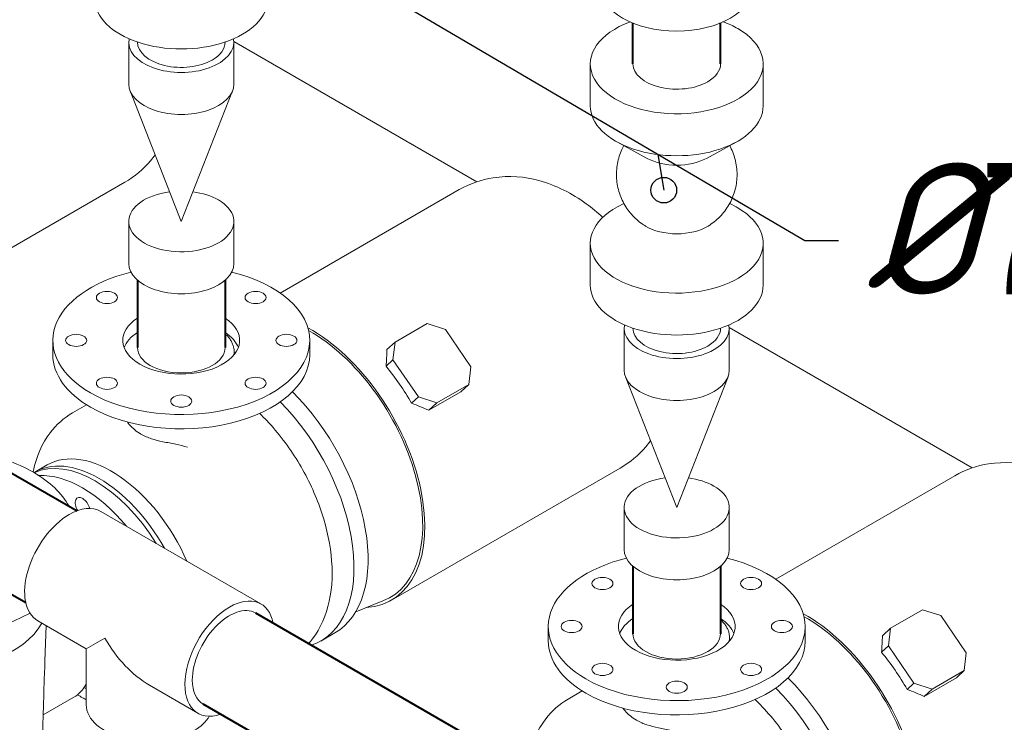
# Model space of a CAD drawing. Extents: x 4114239 to 5838486, y 780458 to 1383318.
# Tile 34 of 231: x 4342633 to 4345192, y 1007795 to 1009621. Entities that reach past the tile are written whole.
import ezdxf

# ---------------------------------------------------------------- set-up
doc = ezdxf.new("R2010")
doc.units = 0
doc.header["$MEASUREMENT"] = 0
doc.layers.add('Основные', color=160, linetype='Continuous', lineweight=40)
doc.styles.add('ГОСТ 250', font='isocpeui.ttf', dxfattribs={"height": 300})

msp = doc.modelspace()

# ---------------------------------------------------------------- linework, layer by layer
at = {"linetype": 'Continuous', "lineweight": 40, "extrusion": (5.55112e-17, 0.816497, 0.57735)}
for p, q in [((4344226.996, 1009506.3821, 0), (4344226.996, 1009612.2655)), ((4344454.6427, 1009506.3821), (4344454.6427, 1009612.6991, 0)), ((4342939.2946, 1008944.372), (4342939.2657, 1008769.1519, 0)), ((4343166.9413, 1008944.3654, 0), (4343166.9123, 1008769.1143, 0)), ((4341957.0943, 1008820.4075, 0), (4342782.4195, 1008345.0255)), ((4341820.5867, 1008583.7837), (4342648.886, 1008106.6886)), ((4344226.9923, 1008200.9194), (4344226.9633, 1008025.6993)), ((4344454.6389, 1008200.9128, 0), (4344454.61, 1008025.6617, 0)), ((4343987.6925, 1007651.4992, 0), (4343246.6008, 1008079.3686, 0)), ((4343851.1045, 1007414.9218, 0), (4343110.0128, 1007842.7913))]:
    msp.add_line(p, q, dxfattribs=at)
at = {"color": 0, "linetype": 'Continuous', "lineweight": 0, "extrusion": (5.55112e-17, 0.816497, 0.57735)}
for p, q in [((4342916.5337, 1009453.8806), (4342916.5337, 1009562.926, 0)), ((4342939.2984, 1009562.926), (4342939.2984, 1009563.0732)), ((4343166.945, 1009562.926, 0), (4343166.945, 1009563.0732)), ((4343821.2305, 1009200.2007, 0), (4343189.6698, 1009564.8325, 0)), ((4343189.7097, 1009453.8806, 0), (4343189.7097, 1009562.926)), ((4344116.208, 1009397.3368), (4344116.208, 1009506.3821)), ((4344565.4307, 1009397.3368), (4344565.4307, 1009506.3821, 0)), ((4343053.0921, 1009097.0012), (4342919.9086, 1009436.4589)), ((4343053.1513, 1009097.0012, 0), (4343186.3348, 1009436.4589)), ((4344263.6762, 1009260.9957, 0), (4344186.533, 1009303.0924, 0)), ((4344417.9625, 1009260.9957, 0), (4344495.1057, 1009303.0924, 0)), ((4342906.4239, 1009198.8901), (4342312.4455, 1008855.9566)), ((4343775.6248, 1009179.6246, 0), (4343310.2265, 1008910.9268, 0)), ((4344203.2729, 1009143.8404), (4344186.533, 1009134.7055, 0)), ((4344478.3658, 1009143.8404), (4344495.1057, 1009134.7055, 0)), ((4342916.5337, 1008987.9597, 0), (4342916.5337, 1009097.005, 0)), ((4343189.7097, 1008987.9597, 0), (4343189.7097, 1009097.005, 0)), ((4344116.208, 1008931.4158), (4344116.208, 1009040.4612)), ((4344565.4307, 1008931.4158), (4344565.4307, 1009040.4612)), ((4343608.7209, 1008783.5176, 0), (4343691.984, 1008831.5895, 0)), ((4343691.984, 1008831.5895, 0), (4343739.5413, 1008816.1468, 0)), ((4344204.2314, 1008710.4281), (4344204.2314, 1008819.4734, 0)), ((4344226.996, 1008819.4734), (4344226.996, 1008819.6206, 0)), ((4344454.6427, 1008819.4734, 0), (4344454.6427, 1008819.6206, 0)), ((4345108.9281, 1008456.7482, 0), (4344477.3674, 1008821.3799, 0)), ((4344477.4074, 1008710.4281, 0), (4344477.4074, 1008819.4734)), ((4343739.5413, 1008816.1468, 0), (4343805.6844, 1008719.56, 0)), ((4342719.2185, 1008787.9591, 0), (4342719.2185, 1008750.7846, 0)), ((4343386.982, 1008787.9591, 0), (4343386.982, 1008750.7846, 0)), ((4343587.6812, 1008763.892, 0), (4343608.7209, 1008783.5176, 0)), ((4343603.2714, 1008737.4713), (4343608.7209, 1008783.5176, 0)), ((4343585.3872, 1008720.7891, 0), (4343603.2714, 1008737.4713)), ((4343669.4145, 1008640.8845, 0), (4343603.2714, 1008737.4713)), ((4343805.6844, 1008719.56, 0), (4343800.2349, 1008673.5138)), ((4344340.7898, 1008353.5486), (4344207.6063, 1008693.0064, 0)), ((4344340.849, 1008353.5486), (4344474.0325, 1008693.0064)), ((4343800.2349, 1008673.5138), (4343716.9718, 1008625.4418)), ((4343779.742, 1008654.3982, 0), (4343800.2349, 1008673.5138)), ((4343651.8586, 1008624.5086, 0), (4343669.4145, 1008640.8845, 0)), ((4343716.9718, 1008625.4418), (4343669.4145, 1008640.8845, 0)), ((4343696.4789, 1008606.3262, 0), (4343779.742, 1008654.3982, 0)), ((4342770.469, 1008599.2977, 0), (4342807.1033, 1008620.4485)), ((4343696.4789, 1008606.3262, 0), (4343716.9718, 1008625.4418)), ((4342672.6052, 1008445.7615), (4342704.7993, 1008464.3488, 0)), ((4344193.5408, 1008455.7728), (4343599.5625, 1008112.8392)), ((4345063.3225, 1008436.1721), (4344597.9241, 1008167.4742)), ((4342843.8826, 1008343.4218, 0), (4343260.2596, 1008103.0264)), ((4344204.2314, 1008244.5071, 0), (4344204.2314, 1008353.5524, 0)), ((4344477.4074, 1008244.5071, 0), (4344477.4074, 1008353.5524, 0)), ((4343506.5806, 1008082.922, 0), (4343577.2056, 1008110.6961, 0)), ((4344896.4185, 1008040.065, 0), (4344979.6816, 1008088.1369)), ((4344979.6816, 1008088.1369), (4345027.239, 1008072.6942, 0)), ((4342679.977, 1008059.5289, 0), (4342806.2127, 1007986.6467, 0)), ((4345027.239, 1008072.6942, 0), (4345093.3821, 1007976.1074)), ((4342698.8799, 1007954.6543, 0), (4342701.8935, 1008046.8755, 0)), ((4343452.104, 1008027.7041), (4343415.51, 1008006.5765, 0)), ((4344006.9161, 1008044.5065), (4344006.9161, 1008007.332, 0)), ((4344674.6797, 1008044.5065, 0), (4344674.6797, 1008007.332)), ((4344875.3788, 1008020.4394, 0), (4344896.4185, 1008040.065, 0)), ((4344890.9691, 1007994.0187), (4344896.4185, 1008040.065, 0)), ((4342854.2196, 1008014.3635), (4342806.2127, 1007986.6467, 0)), ((4342806.2127, 1007840.8823, 0), (4342806.2127, 1007986.6467, 0)), ((4344873.0849, 1007977.3366, 0), (4344890.9691, 1007994.0187)), ((4344957.1121, 1007897.4319, 0), (4344890.9691, 1007994.0187)), ((4345093.3821, 1007976.1074), (4345087.9326, 1007930.0612)), ((4345087.9326, 1007930.0612), (4345004.6695, 1007881.9892)), ((4345067.4397, 1007910.9456, 0), (4345087.9326, 1007930.0612)), ((4344939.5563, 1007881.0561, 0), (4344957.1121, 1007897.4319, 0)), ((4345004.6695, 1007881.9892), (4344957.1121, 1007897.4319, 0)), ((4344984.1766, 1007862.8737, 0), (4345067.4397, 1007910.9456, 0)), ((4342970.1183, 1007892.0158, 0), (4343096.354, 1007819.1336)), ((4344058.1667, 1007855.8451, 0), (4344094.8009, 1007876.9959)), ((4344984.1766, 1007862.8737, 0), (4345004.6695, 1007881.9892)), ((4342773.6686, 1007860.5178), (4342694.3064, 1007814.698)), ((4342692.57, 1007761.5617), (4342695.1564, 1007840.7084))]:
    msp.add_line(p, q, dxfattribs=at)
msp.add_line((4344291.6422, 1009270.8037), (4344307.1417, 1009178.2781, 0))
at = {"color": 7, "lineweight": 25, "ltscale": 1000}
msp.add_lwpolyline([(4344761.6049, 1009046.3143), (4344674.0968, 1009046.3143), (4341858.8119, 1010698.8022)], dxfattribs=at)
msp.add_circle((4344307.1417, 1009178.2781, 0), 33.3336)
at = {"color": 0, "linetype": 'Continuous', "lineweight": 0, "extrusion": (-2.41957e-17, 2.22045e-16, -1)}
msp.add_ellipse((4344340.2816, 1009706.5918), major_axis=(-198.8114, 0), ratio=0.577350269, start_param=3.141592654, end_param=6.283185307, dxfattribs=at)
at = {"color": 0, "linetype": 'Continuous', "lineweight": 0, "extrusion": (1.10799e-16, 2.22045e-16, -1)}
for centre, major_axis, start_param, end_param in [((4343053.1217, 1009674.8684, 0), (224.6114, 0), 0, 3.141592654), ((4344340.8194, 1009506.3821), (224.6114, 0), 5.497787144, 10.424334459), ((4344340.8194, 1009506.3821), (224.6114, 0), 5.28052723, 5.497787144), ((4344340.8194, 1009397.3368), (224.6114, 0), 0, 3.141592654), ((4344340.8194, 1009308.1179), (112.3057, 0), 0.813576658, 2.328015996), ((4344340.8194, 1009040.4612), (224.6114, 0), 5.497787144, 10.238354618), ((4344340.8194, 1009040.4612), (224.6114, 0), 5.46960865, 5.497787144), ((4344340.8194, 1009129.6801), (112.3057, 0), 0.75876046, 2.382832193), ((4344340.8194, 1008931.4158, 0), (224.6114, 0), 0, 3.141592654)]:
    msp.add_ellipse(centre, major_axis=major_axis, ratio=0.577350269, start_param=start_param, end_param=end_param, dxfattribs=at)
at = {"color": 0, "linetype": 'Continuous', "lineweight": 0, "extrusion": (1.01092e-16, 1.66533e-16, -1)}
for centre, start_param, end_param in [((4343053.1217, 1009562.926), 6.173473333, 9.534489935), ((4343053.1217, 1009453.8806, 0), 0, 3.141592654), ((4343053.1217, 1009097.005, 0), 5.497787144, 10.772592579), ((4343053.1217, 1009097.005, 0), 4.935370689, 5.497787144), ((4343053.1217, 1008987.9597), 0, 3.141592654), ((4344340.8194, 1008819.4734), 6.173473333, 9.534489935), ((4344340.8194, 1008710.4281), 0, 3.141592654), ((4344340.8194, 1008353.5524), 5.497787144, 10.772592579), ((4344340.8194, 1008353.5524), 4.935370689, 5.497787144), ((4344340.8194, 1008244.5071), 0, 3.141592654)]:
    msp.add_ellipse(centre, major_axis=(136.588, 0), ratio=0.577350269, start_param=start_param, end_param=end_param, dxfattribs=at)
at = {"color": 0, "linetype": 'Continuous', "lineweight": 0, "extrusion": (2.73488e-17, 1.66533e-16, -1)}
for centre, start_param, end_param in [((4343053.1217, 1009562.926), 0.785398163, 3.141592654), ((4343053.1217, 1009562.926), 0, 0.785398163), ((4344340.8194, 1009506.3821), 0.785398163, 3.141592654), ((4344340.8194, 1009506.3821), 0, 0.785398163), ((4344340.8194, 1008819.4734), 0.785398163, 3.141592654), ((4344340.8194, 1008819.4734), 0, 0.785398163)]:
    msp.add_ellipse(centre, major_axis=(113.8233, 0), ratio=0.577350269, start_param=start_param, end_param=end_param, dxfattribs=at)
at = {"color": 0, "linetype": 'Continuous', "lineweight": 0, "extrusion": (1.96046e-17, 2.22045e-16, -1)}
for centre, start_param, end_param in [((4343053.1217, 1009097.005, 0), 0.222759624, 2.918832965), ((4344340.8194, 1008353.5524), 0.222759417, 2.918833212)]:
    msp.add_ellipse(centre, major_axis=(0.0304, 0), ratio=0.577350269, start_param=start_param, end_param=end_param, dxfattribs=at)
at = {"color": 0, "linetype": 'Continuous', "lineweight": 0, "extrusion": (-7.45876e-17, 2.22045e-16, -1)}
for centre, major_axis, start_param, end_param in [((4343053.1003, 1008787.9591, 0), (-333.8818, 0), 5.497787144, 7.451398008), ((4343053.1003, 1008787.9591, 0), (-333.8818, 0), 1.973503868, 5.497787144), ((4343053.1003, 1008750.7846, 0), (333.8818, 0), 2.35619449, 3.141592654), ((4343053.1003, 1008750.7846, 0), (333.8818, 0), 0, 2.35619449), ((4344340.7979, 1008044.5065), (-333.8818, 0), 5.497787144, 7.451398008), ((4344340.7979, 1008044.5065), (-333.8818, 0), 1.973503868, 5.497787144), ((4344340.7979, 1008007.332), (333.8818, 0), 2.35619449, 3.141592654), ((4344340.7979, 1008007.332), (333.8818, 0), 0, 2.35619449)]:
    msp.add_ellipse(centre, major_axis=major_axis, ratio=0.577350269, start_param=start_param, end_param=end_param, dxfattribs=at)
at = {"color": 0, "linetype": 'Continuous', "lineweight": 0, "extrusion": (-1.13953e-16, 1.66533e-16, -1)}
for centre in [(4342859.9357, 1008899.4827, 0), (4343246.2648, 1008899.4827, 0), (4342779.9243, 1008787.9591, 0), (4343326.2762, 1008787.9591, 0), (4342859.9357, 1008676.4355), (4343246.2648, 1008676.4355), (4343053.1003, 1008630.2409), (4344147.6333, 1008156.0301, 0), (4344533.9625, 1008156.0301, 0), (4344067.6219, 1008044.5065), (4344613.9739, 1008044.5065, 0), (4344147.6333, 1007932.9829), (4344533.9625, 1007932.9829, 0), (4344340.7979, 1007886.7883)]:
    msp.add_ellipse(centre, major_axis=(-27.3176, 0), ratio=0.577350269, dxfattribs=at)
at = {"color": 0, "linetype": 'Continuous', "lineweight": 0, "extrusion": (2.53461e-16, 2.22045e-16, -1)}
for centre, major_axis, start_param, end_param in [((4343053.1003, 1008787.9591, 0), (-151.7644, 0), 5.497787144, 7.005933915), ((4343053.1003, 1008787.9591, 0), (-151.7644, 0), 2.418872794, 5.497787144), ((4343053.1003, 1008750.7846, 0), (151.7644, 0), 3.355348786, 3.864280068), ((4343053.1003, 1008750.7846, 0), (151.7644, 0), 5.56040427, 6.069429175), ((4344340.7979, 1008044.5065), (-151.7644, 0), 5.497787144, 7.005933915), ((4344340.7979, 1008044.5065), (-151.7644, 0), 2.418872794, 5.497787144), ((4344340.7979, 1008007.332), (151.7644, 0), 3.355348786, 3.864280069), ((4344340.7979, 1008007.332), (151.7644, 0), 5.56040427, 6.069429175)]:
    msp.add_ellipse(centre, major_axis=major_axis, ratio=0.577350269, start_param=start_param, end_param=end_param, dxfattribs=at)
at = {"color": 0, "linetype": 'Continuous', "lineweight": 0, "extrusion": (-6.29482e-17, 2.20052e-16, -1)}
for centre, major_axis, start_param, end_param in [((4343390.6044, 1008474.7652, 0), (-208.958, 361.9259), 0.756666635, 3.421407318), ((4342796.6206, 1008354.8757, 0), (-13.6588, 23.6577), 4.65036449, 8.328165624), ((4344678.3021, 1007731.3126), (-208.958, 361.9259), 0.756666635, 3.421407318), ((4342970.1183, 1008081.2777), (-115.8988, 200.7425), 3.926990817, 4.71238898), ((4342796.6206, 1007908.7812), (-13.6588, 23.6577), 3.407340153, 3.771299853)]:
    msp.add_ellipse(centre, major_axis=major_axis, ratio=0.577350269, start_param=start_param, end_param=end_param, dxfattribs=at)
at = {"color": 0, "linetype": 'Continuous', "lineweight": 0, "extrusion": (-7.43708e-18, 1.23904e-16, -1)}
for centre in [(4343390.6044, 1008474.7652, 0), (4344678.3021, 1007731.3126)]:
    msp.add_ellipse(centre, major_axis=(-205.0618, 355.1774), ratio=0.577350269, start_param=0.76290524, end_param=3.227994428, dxfattribs=at)
at = {"color": 0, "linetype": 'Continuous', "lineweight": 0, "extrusion": (-9.36882e-17, 1.66549e-16, -1)}
for centre in [(4343053.089, 1008769.1331), (4344340.7867, 1008025.6805, 0)]:
    msp.add_ellipse(centre, major_axis=(-113.8233, 0.0188), ratio=0.577460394, start_param=3.141592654, end_param=6.283185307, dxfattribs=at)
at = {"color": 0, "linetype": 'Continuous', "lineweight": 0, "extrusion": (-1.48742e-17, 2.47807e-16, -1)}
for centre, major_axis, start_param, end_param in [((4343243.146, 1008389.63), (208.958, -361.9259), 3.747175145, 3.75815064), ((4343243.146, 1008389.63), (208.958, -361.9259), 4.268037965, 6.283185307), ((4343206.552, 1008368.5024), (208.958, -361.9259), 4.286226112, 6.391771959), ((4344530.8436, 1007646.1774), (208.958, -361.9259), 3.747175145, 3.75815064), ((4344530.8436, 1007646.1774), (208.958, -361.9259), 4.268037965, 6.283185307), ((4342661.9256, 1008054.0623), (-111.743, 193.5445), 2.776301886, 3.141592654), ((4344494.2496, 1007625.0498, 0), (208.958, -361.9259), 4.286226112, 6.460022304)]:
    msp.add_ellipse(centre, major_axis=major_axis, ratio=0.577350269, start_param=start_param, end_param=end_param, dxfattribs=at)
at = {"color": 0, "linetype": 'Continuous', "lineweight": 0, "extrusion": (2.33573e-17, 1.6547e-16, -1)}
for centre in [(4343398.8974, 1008479.5531, 0), (4344686.5951, 1007736.1005)]:
    msp.add_ellipse(centre, major_axis=(-122.4458, -539.0237), ratio=0.268321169, start_param=4.096998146, end_param=4.188423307, dxfattribs=at)
at = {"color": 0, "linetype": 'Continuous', "lineweight": 0, "extrusion": (4.0637e-17, 1.51659e-16, -1)}
for centre in [(4343442.4284, 1008504.6857, 0), (4344730.1261, 1007761.2332, 0)]:
    msp.add_ellipse(centre, major_axis=(-208.958, 361.9259), ratio=0.577350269, start_param=1.290352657, end_param=1.5730586, dxfattribs=at)
at = {"color": 0, "linetype": 'Continuous', "lineweight": 0, "extrusion": (-1.39039e-16, 2.02361e-16, -1)}
for centre in [(4343402.6963, 1008481.7464), (4344690.394, 1007738.2938, 0)]:
    msp.add_ellipse(centre, major_axis=(557.8966, -126.733), ratio=0.365678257, start_param=5.090771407, end_param=5.181970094, dxfattribs=at)
at = {"color": 0, "linetype": 'Continuous', "lineweight": 0, "extrusion": (7.67466e-17, 1.66533e-16, -1)}
for start_param, end_param in [(5.017195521, 5.497787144), (5.497787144, 5.976026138)]:
    msp.add_ellipse((4342402.3928, 1008291.419, 0), major_axis=(376.5896, 0), ratio=0.577350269, start_param=start_param, end_param=end_param, dxfattribs=at)
at = {"color": 0, "linetype": 'Continuous', "lineweight": 0, "extrusion": (-3.51927e-17, 1.71978e-16, -1)}
for centre, start_param, end_param in [((4342828.8147, 1008150.4157, 0), 3.192275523, 4.664871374), ((4342871.7402, 1008175.1987), 3.141592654, 4.905719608), ((4342839.5461, 1008156.6115), 3.126810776, 4.730143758), ((4342796.6206, 1008131.8284, 0), 3.425104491, 4.429743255), ((4342796.6206, 1008131.8284, 0), 0.785398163, 0.841242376), ((4342796.6206, 1008131.8284, 0), 0.744757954, 0.785398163)]:
    msp.add_ellipse(centre, major_axis=(166.9409, -289.1501), ratio=0.577350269, start_param=start_param, end_param=end_param, dxfattribs=at)
at = {"color": 0, "linetype": 'Continuous', "lineweight": 0, "extrusion": (1.66533e-16, 2.88444e-16, -1)}
for centre, start_param, end_param in [((4342761.9298, 1008201.4753), 3.141592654, 5.497787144), ((4342761.9298, 1008201.4753), 5.497787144, 6.283185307), ((4343178.3068, 1007961.08), 5.497787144, 6.868870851), ((4343178.3068, 1007961.08), 2.55590711, 5.497787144)]:
    msp.add_ellipse(centre, major_axis=(81.9528, 141.9464), ratio=0.577350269, start_param=start_param, end_param=end_param, dxfattribs=at)
at = {"color": 0, "linetype": 'Continuous', "lineweight": 0, "extrusion": (6.61289e-17, 1.66533e-16, -1)}
msp.add_ellipse((4342402.3928, 1008237.4403, 0), major_axis=(376.5896, 0), ratio=0.577350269, start_param=0.817341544, end_param=3.141592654, dxfattribs=at)
at = {"color": 0, "linetype": 'Continuous', "lineweight": 0, "extrusion": (1.38158e-16, 1.66533e-16, -1)}
msp.add_ellipse((4342402.3928, 1008104.3316, 0), major_axis=(301.3246, 0), ratio=0.577350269, start_param=0.296907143, end_param=3.141592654, dxfattribs=at)
at = {"color": 0, "linetype": 'Continuous', "lineweight": 0, "extrusion": (-1.28814e-17, 1.99733e-16, -1)}
for start_param, end_param in [(0.785398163, 3.141592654), (0, 0.785398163)]:
    msp.add_ellipse((4343178.3068, 1007961.08), major_axis=(-68.294, -118.2887), ratio=0.577350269, start_param=start_param, end_param=end_param, dxfattribs=at)
at = {"color": 0, "linetype": 'Continuous', "lineweight": 0, "extrusion": (3.79844e-17, 2.22045e-16, -1)}
for start_param, end_param in [(0.785398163, 3.141592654), (0.316182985, 0.785398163)]:
    msp.add_ellipse((4342970.1183, 1007840.8823, 0), major_axis=(163.9056, 0), ratio=0.577350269, start_param=start_param, end_param=end_param, dxfattribs=at)
at = {"color": 0, "linetype": 'Continuous', "lineweight": 0}
for points, knots in [([(4344203.2729, 1009293.9576, 0), (4344200.8, 1009289.4255, 0), (4344198.5489, 1009284.7672), (4344193.9999, 1009274.0284, 0), (4344191.8327, 1009267.8703), (4344188.2872, 1009255.3568, 0), (4344186.902, 1009248.9772), (4344184.939, 1009236.1201, 0), (4344184.3573, 1009229.6178), (4344184.0072, 1009216.6165, 0), (4344184.2381, 1009210.0923, 0), (4344185.5063, 1009197.1482), (4344186.5461, 1009190.7033, 0), (4344189.4129, 1009178.0171, 0), (4344191.2456, 1009171.7514, 0), (4344195.6667, 1009159.5198, 0), (4344198.2637, 1009153.5303, 0), (4344204.1705, 1009141.9429, 0), (4344207.4917, 1009136.3226), (4344214.7926, 1009125.559), (4344218.7864, 1009120.395, 0), (4344227.3683, 1009110.6221, 0), (4344231.9729, 1009105.9944, 0), (4344241.7027, 1009097.3636), (4344246.8467, 1009093.3439), (4344254.5379, 1009088.0705), (4344256.9097, 1009086.5368), (4344259.3203, 1009085.0689, 0)], [27.046085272, 27.046085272, 27.046085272, 27.046085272, 32.145621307, 32.145621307, 38.573055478, 38.573055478, 45.000486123, 45.000486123, 51.427914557, 51.427914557, 57.85534182, 57.85534182, 64.282768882, 64.282768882, 70.710196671, 70.710196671, 77.137626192, 77.137626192, 83.565058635, 83.565058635, 89.992495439, 89.992495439, 96.419938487, 96.419938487, 102.847390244, 102.847390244, 105.636958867, 105.636958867, 105.636958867, 105.636958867]), ([(4344422.3184, 1009085.0689, 0), (4344427.8799, 1009088.4556, 0), (4344433.2402, 1009092.1969, 0), (4344443.4274, 1009100.2964), (4344448.2745, 1009104.6695, 0), (4344457.3703, 1009113.966), (4344461.6365, 1009118.9075), (4344469.5065, 1009129.2623), (4344473.1255, 1009134.6956, 0), (4344479.6478, 1009145.9481), (4344482.5636, 1009151.789, 0), (4344487.637, 1009163.7648), (4344489.8044, 1009169.9228, 0), (4344493.3503, 1009182.4361), (4344494.7357, 1009188.8157, 0), (4344496.6992, 1009201.6727, 0), (4344497.281, 1009208.175, 0), (4344497.6316, 1009221.1763), (4344497.401, 1009227.7005, 0), (4344496.1332, 1009240.6447, 0), (4344495.0936, 1009247.0896), (4344492.2271, 1009259.7759, 0), (4344490.3947, 1009266.0417), (4344485.974, 1009278.2734, 0), (4344483.3772, 1009284.263, 0), (4344479.7566, 1009291.3661), (4344479.0704, 1009292.6666, 0), (4344478.3658, 1009293.9575)], [0, 0, 0, 0, 6.435830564, 6.435830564, 12.863278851, 12.863278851, 19.290735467, 19.290735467, 25.718182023, 25.718182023, 32.145621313, 32.145621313, 38.573055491, 38.573055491, 45.000486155, 45.000486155, 51.42791459, 51.42791459, 57.855341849, 57.855341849, 64.282768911, 64.282768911, 70.710196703, 70.710196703, 77.137626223, 77.137626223, 78.590198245, 78.590198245, 78.590198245, 78.590198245]), ([(4342906.4239, 1009198.8901), (4342932.0235, 1009213.6701), (4342954.8111, 1009233.0834, 0), (4342977.4195, 1009259.7819), (4342981.4157, 1009264.8798, 0), (4342985.1908, 1009270.068)], [2.3561944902, 2.3561944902, 2.3561944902, 2.3561944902, 2.560501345, 2.560501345, 2.6073411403, 2.6073411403, 2.6073411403, 2.6073411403]), ([(4344148.5199, 1009107.4716), (4344134.7467, 1009120.1718, 0), (4344120.279, 1009132.1079, 0), (4344068.8947, 1009169.3579), (4344028.5144, 1009190.8254, 0), (4343945.8713, 1009213.1138), (4343905.2706, 1009217.1058, 0), (4343833.3821, 1009205.7799), (4343803.017, 1009195.4396), (4343775.6248, 1009179.6246, 0)], [4.422255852, 4.422255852, 4.422255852, 4.422255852, 4.585272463, 4.585272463, 4.972778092, 4.972778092, 5.279173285, 5.279173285, 5.497787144, 5.497787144, 5.497787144, 5.497787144]), ([(4343189.5514, 1008749.6033, 0), (4343189.6106, 1008749.9308, 0), (4343189.6666, 1008750.2578, 0), (4343190.1841, 1008753.469), (4343190.3894, 1008756.3068, 0), (4343190.3616, 1008761.7408), (4343190.1255, 1008764.5888, 0), (4343189.1311, 1008770.3774), (4343188.3726, 1008773.318), (4343186.3421, 1008779.1383, 0), (4343185.0696, 1008782.0192, 0), (4343182.1059, 1008787.579, 0), (4343180.4147, 1008790.2579, 0), (4343176.7927, 1008795.2851, 0), (4343174.6941, 1008797.8664), (4343170.6509, 1008802.2447, 0), (4343168.8425, 1008804.049, 0), (4343166.918, 1008805.8214)], [180.340970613, 180.340970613, 180.340970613, 180.340970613, 180.866221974, 180.866221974, 185.50857805, 185.50857805, 190.16896117, 190.16896117, 194.82934429, 194.82934429, 199.489727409, 199.489727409, 204.150110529, 204.150110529, 208.810792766, 208.810792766, 212.100245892, 212.100245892, 212.100245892, 212.100245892]), ([(4342667.7634, 1008445.6894), (4342668.0341, 1008447.0237, 0), (4342668.3135, 1008448.355), (4342676.3591, 1008485.4478), (4342690.5366, 1008519.3267), (4342728.2047, 1008568.5799), (4342747.9224, 1008586.2803), (4342770.469, 1008599.2977, 0)], [6.4899193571, 6.4899193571, 6.4899193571, 6.4899193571, 6.5021988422, 6.5021988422, 6.832819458, 6.832819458, 7.0685834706, 7.0685834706, 7.0685834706, 7.0685834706]), ([(4343256.8298, 1008598.0633), (4343263.1318, 1008591.9994), (4343269.3298, 1008585.7477), (4343305.2946, 1008547.7698), (4343332.4668, 1008511.9963), (4343379.0118, 1008435.7926, 0), (4343398.4407, 1008395.424), (4343427.9856, 1008313.1127, 0), (4343438.0632, 1008271.1833), (4343447.0323, 1008188.7604, 0), (4343445.8648, 1008148.2398, 0), (4343429.8415, 1008074.3662, 0), (4343415.6639, 1008040.4874, 0), (4343390.6056, 1008007.7222, 0), (4343387.3875, 1008003.8143, 0), (4343384.0238, 1008000.0275)], [1.892524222, 1.892524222, 1.892524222, 1.892524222, 1.963738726, 1.963738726, 2.313391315, 2.313391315, 2.659858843, 2.659858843, 3.008311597, 3.008311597, 3.360606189, 3.360606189, 3.691226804, 3.691226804, 3.737387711, 3.737387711, 3.737387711, 3.737387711]), ([(4342912.933, 1008575.8279), (4342914.6943, 1008573.4429), (4342916.6005, 1008571.0765, 0), (4342922.7436, 1008564.0777, 0), (4342927.399, 1008559.5621), (4342937.4049, 1008551.4), (4342942.7074, 1008547.7222, 0), (4342952.7431, 1008541.9094), (4342957.2863, 1008539.6268), (4342966.4005, 1008535.6686, 0), (4342970.9103, 1008533.9689, 0), (4342985.0669, 1008529.2928), (4342995.0482, 1008526.8683), (4343016.4339, 1008522.3636, 0), (4343027.5591, 1008520.3587), (4343049.2668, 1008515.8244, 0), (4343059.3805, 1008513.4536, 0), (4343069.4864, 1008510.3708)], [-65.176849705, -65.176849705, -65.176849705, -65.176849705, -61.032925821, -61.032925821, -52.690836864, -52.690836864, -44.779175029, -44.779175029, -38.766337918, -38.766337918, -33.264461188, -33.264461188, -22.083897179, -22.083897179, -10.446954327, -10.446954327, -0.001653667, -0.001653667, -0.001653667, -0.001653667]), ([(4344193.5408, 1008455.7728), (4344219.1404, 1008470.5528), (4344241.9281, 1008489.9661, 0), (4344264.6452, 1008516.793), (4344268.7386, 1008522.0254, 0), (4344272.5993, 1008527.3522, 0)], [2.3561944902, 2.3561944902, 2.3561944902, 2.3561944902, 2.560501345, 2.560501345, 2.6085490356, 2.6085490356, 2.6085490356, 2.6085490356]), ([(4345481.2385, 1007712.3203, 0), (4345506.8381, 1007727.1002, 0), (4345529.6257, 1007746.5135, 0), (4345567.9736, 1007791.7988, 0), (4345582.8368, 1007817.8727, 0), (4345606.4702, 1007876.8586), (4345613.122, 1007909.9236), (4345618.768, 1007984.2442), (4345615.0067, 1008025.3093), (4345597.1351, 1008109.507, 0), (4345581.8764, 1008152.4653, 0), (4345542.2527, 1008233.6735), (4345517.9786, 1008271.9333, 0), (4345461.436, 1008341.7359), (4345429.1895, 1008373.2776, 0), (4345356.5923, 1008425.9053), (4345316.2121, 1008447.3728, 0), (4345233.569, 1008469.6612), (4345192.9682, 1008473.6532, 0), (4345121.0798, 1008462.3273), (4345090.7147, 1008451.987), (4345063.3225, 1008436.1721)], [2.35619449, 2.35619449, 2.35619449, 2.35619449, 2.560501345, 2.560501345, 2.782183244, 2.782183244, 3.057756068, 3.057756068, 3.413973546, 3.413973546, 3.806732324, 3.806732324, 4.194985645, 4.194985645, 4.585272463, 4.585272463, 4.972778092, 4.972778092, 5.279173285, 5.279173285, 5.497787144, 5.497787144, 5.497787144, 5.497787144]), ([(4344477.249, 1008006.1507, 0), (4344477.3083, 1008006.4782, 0), (4344477.3642, 1008006.8052, 0), (4344477.8818, 1008010.0164, 0), (4344478.087, 1008012.8542, 0), (4344478.0592, 1008018.2883, 0), (4344477.8232, 1008021.1362), (4344476.8288, 1008026.9248), (4344476.0703, 1008029.8654), (4344474.0398, 1008035.6857, 0), (4344472.7673, 1008038.5666), (4344469.8035, 1008044.1264, 0), (4344468.1124, 1008046.8053), (4344464.4904, 1008051.8326, 0), (4344462.3917, 1008054.4138, 0), (4344458.3485, 1008058.7921, 0), (4344456.5402, 1008060.5964, 0), (4344454.6156, 1008062.3688, 0)], [180.340970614, 180.340970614, 180.340970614, 180.340970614, 180.866221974, 180.866221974, 185.50857805, 185.50857805, 190.16896117, 190.16896117, 194.82934429, 194.82934429, 199.489727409, 199.489727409, 204.150110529, 204.150110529, 208.810792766, 208.810792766, 212.100245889, 212.100245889, 212.100245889, 212.100245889]), ([(4342698.8799, 1007954.6543, 0), (4342698.8487, 1007953.6984, 0), (4342698.8166, 1007952.7444, 0), (4342698.5162, 1007944.0146, 0), (4342698.2013, 1007936.382, 0), (4342697.5677, 1007921.5618, 0), (4342697.2496, 1007914.3731), (4342696.6796, 1007900.5838, 0), (4342696.4281, 1007893.9835), (4342696.2243, 1007887.736, 0), (4342696.0284, 1007881.7297), (4342695.8759, 1007876.0346, 0), (4342695.6404, 1007865.352), (4342695.5571, 1007860.364, 0), (4342695.4027, 1007851.1303), (4342695.3311, 1007846.883, 0), (4342695.2037, 1007842.2234, 0), (4342695.1809, 1007841.4586, 0), (4342695.1564, 1007840.7085)], [-23.655317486, -23.655317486, -23.655317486, -23.655317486, -22.728248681, -22.728248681, -15.152165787, -15.152165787, -7.576082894, -7.576082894, 0, 0, 0, 7.283627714, 7.283627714, 14.567255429, 14.567255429, 21.850883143, 21.850883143, 23.314422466, 23.314422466, 23.314422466, 23.314422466]), ([(4343955.4611, 1007702.2369), (4343955.7318, 1007703.5711, 0), (4343956.0112, 1007704.9024, 0), (4343964.0567, 1007741.9953, 0), (4343978.2343, 1007775.8741, 0), (4344015.9023, 1007825.1273), (4344035.62, 1007842.8278), (4344058.1667, 1007855.8451, 0)], [6.4899193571, 6.4899193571, 6.4899193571, 6.4899193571, 6.5021988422, 6.5021988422, 6.832819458, 6.832819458, 7.0685834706, 7.0685834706, 7.0685834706, 7.0685834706]), ([(4344544.5274, 1007854.6108, 0), (4344550.8294, 1007848.5468), (4344557.0274, 1007842.2951), (4344592.9923, 1007804.3172, 0), (4344620.1644, 1007768.5437), (4344666.7095, 1007692.34), (4344686.1383, 1007651.9714), (4344715.6833, 1007569.6602, 0), (4344725.7609, 1007527.7307), (4344734.73, 1007445.3078, 0), (4344733.5625, 1007404.7872), (4344717.5391, 1007330.9136, 0), (4344703.3615, 1007297.0348, 0), (4344673.9385, 1007258.5624, 0), (4344665.6274, 1007249.4636), (4344656.5077, 1007241.2004)], [1.892524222, 1.892524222, 1.892524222, 1.892524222, 1.963738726, 1.963738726, 2.313391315, 2.313391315, 2.659858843, 2.659858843, 3.008311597, 3.008311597, 3.360606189, 3.360606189, 3.691226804, 3.691226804, 3.80301772, 3.80301772, 3.80301772, 3.80301772]), ([(4344200.6307, 1007832.3753), (4344202.392, 1007829.9903, 0), (4344204.2982, 1007827.6239), (4344210.4412, 1007820.6252, 0), (4344215.0967, 1007816.1095, 0), (4344225.1026, 1007807.9474), (4344230.405, 1007804.2696, 0), (4344240.4408, 1007798.4569), (4344244.984, 1007796.1742, 0), (4344254.0981, 1007792.216, 0), (4344258.6079, 1007790.5163), (4344272.7646, 1007785.8403), (4344282.7459, 1007783.4157, 0), (4344304.1316, 1007778.911, 0), (4344315.2568, 1007776.9061, 0), (4344336.9644, 1007772.3718, 0), (4344347.0781, 1007770.001, 0), (4344357.1841, 1007766.9182)], [-65.176849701, -65.176849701, -65.176849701, -65.176849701, -61.032925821, -61.032925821, -52.690836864, -52.690836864, -44.779175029, -44.779175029, -38.766337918, -38.766337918, -33.264461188, -33.264461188, -22.083897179, -22.083897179, -10.446954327, -10.446954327, -0.001653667, -0.001653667, -0.001653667, -0.001653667])]:
    msp.add_open_spline(points, degree=3, knots=knots, dxfattribs=at)
for points in [[(4343189.6592, 1008749.7312, 0), (4343189.7533, 1008750.5827, 0), (4343189.853, 1008751.4163), (4343189.9577, 1008752.2316)], [(4344477.3568, 1008006.2787), (4344477.451, 1008007.1301, 0), (4344477.5506, 1008007.9637), (4344477.6554, 1008008.779, 0)]]:
    msp.add_open_spline(points, degree=3, dxfattribs=at)

# ---------------------------------------------------------------- texts
at = {"layer": 'Основные', "color": 0, "insert": (4344831.8847, 1008902.786), "char_height": 341.469976, "attachment_point": 7, "style": 'ГОСТ 250'}
msp.add_mtext('%%C{\\fArial Narrow|b0|i0|c0|p34;75}', dxfattribs=at)

doc.saveas('drawing.dxf')
